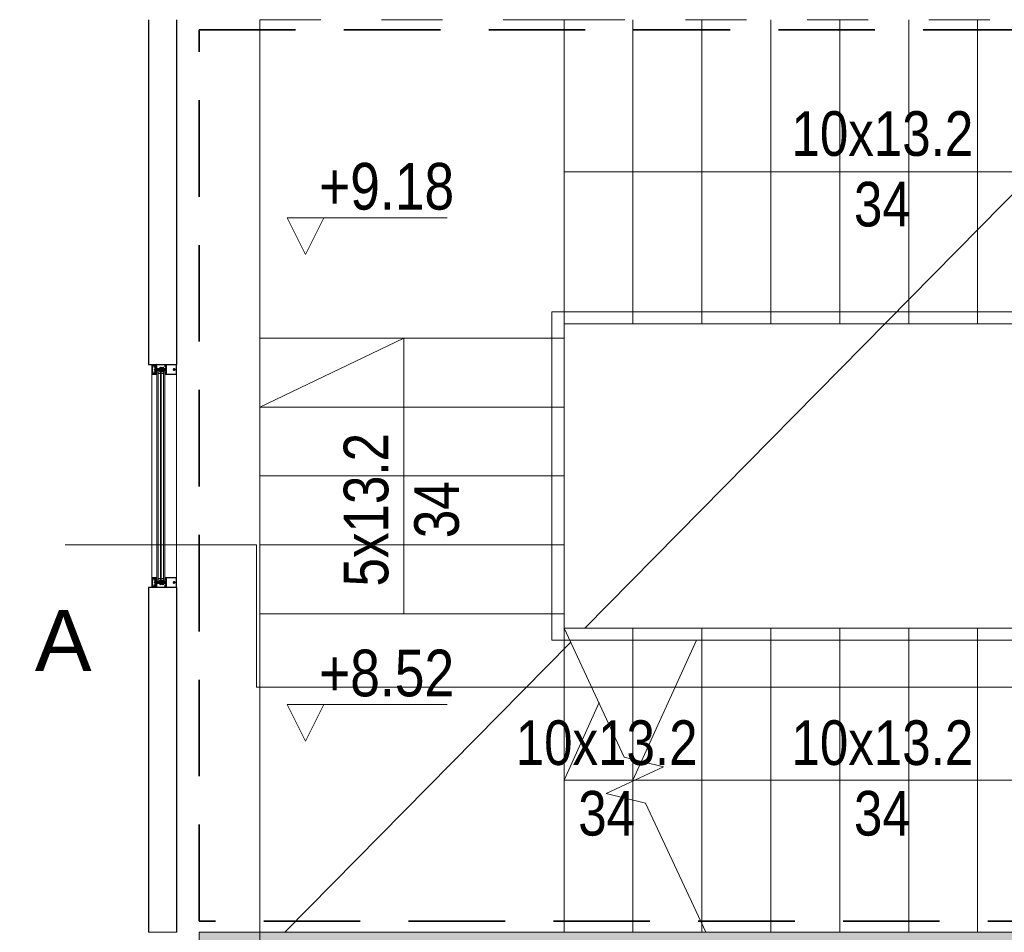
# Model space of a CAD drawing. Header units: centimetres. Extents: x -1316 to 21770, y -8842 to 3590.
# Tile 40 of 125: x -1316 to -830, y 1383 to 1833. Entities that reach past the tile are written whole.
import ezdxf

# ---------------------------------------------------------------- set-up
doc = ezdxf.new("R2010")
doc.units = ezdxf.units.CM
doc.linetypes.add('Dash', pattern=[60, 30, -30])
doc.linetypes.add('Hidden', pattern=[71.4375, 47.625, -23.8125])
for name, color, linetype, lineweight in [('A-AREA', 32, 'Continuous', 13), ('A-DETL', 90, 'Continuous', 9), ('A-DETL-GENF', 92, 'Continuous', 9), ('A-DETL-THIN', 151, 'Continuous', 9), ('A-GLAZ-CURT', 52, 'Continuous', 9), ('A-GLAZ-CWMG', 51, 'Continuous', 9), ('A-WALL', 113, 'Continuous', 13), ('A-WALL-PATT', 111, 'Continuous', 13), ('G-ANNO-DIMS', 111, 'Continuous', 13), ('G-ANNO-TEXT', 231, 'Continuous', 13), ('S-COLS', 52, 'Continuous', 13), ('S-STRS', 31, 'Continuous', 13), ('S-STRS-MBND', 31, 'Continuous', 13)]:
    doc.layers.add(name, color=color, linetype=linetype, lineweight=lineweight)
doc.styles.add('Arial Narrow', font='ARIALN.TTF', dxfattribs={"height": 22})
doc.styles.add('Arial Narrow_2', font='ARIALN.TTF', dxfattribs={"height": 23})
doc.styles.add('Arial_7', font='arial.ttf', dxfattribs={"height": 30})

# ---------------------------------------------------------------- blocks, each defined once
blk = doc.blocks.new('M_Concrete-Square-Column - 300 x 300mm-1794509-5_piętro III __10_50 m_ - stan projektowany')
at = {"layer": 'S-COLS', "lineweight": 9}
blk.add_hatch(color=254, dxfattribs=at).paths.add_polyline_path([(15, -15), (15, 15), (-15, 15), (-15, -15)], flags=0)
for p, q in [((15, 15), (-15, 15)), ((-15, 15), (-15, -15)), ((15, -15), (15, 15)), ((-15, -15), (15, -15))]:
    blk.add_line(p, q, dxfattribs=at)
blk = doc.blocks.new('Schueco_FWS-Glazing1 - SI_38mm_TripGlz 2-2641933-5_piętro III __10_50 m_ - stan projektowany')
at = {"layer": 'A-GLAZ-CURT'}
for p, q in [((-51.4, 3.8), (51.4, 3.8)), ((-51.4, 0), (-51.4, 3.8)), ((51.4, 0), (-51.4, 0)), ((51.4, 3.8), (51.4, 0))]:
    blk.add_line(p, q, dxfattribs=at)
at = {"layer": 'A-GLAZ-CURT', "lineweight": 13}
for p, q in [((-51.4, 3.2), (51.4, 3.2)), ((-51.4, 2.1), (51.4, 2.1)), ((-51.4, 1.7), (51.4, 1.7)), ((-51.4, 0.6), (51.4, 0.6)), ((-50.5, 2.1), (-50.5, 3.2)), ((-50.5, 0.6), (-50.5, 1.7)), ((50.5, 2.1), (50.5, 3.2)), ((50.5, 0.6), (50.5, 1.7))]:
    blk.add_line(p, q, dxfattribs=at)
blk = doc.blocks.new('Rectangular Mullion - Schueco_FWS-50-SI_Tran_CovCap-20mm_Tran-55mm-2449392-5_piętro III __10_50 m_ - stan projektowany')
at = {"layer": 'A-GLAZ-CWMG'}
for p, q in [((-1250.87, 1658.33), (-1250.87, 1558.33)), ((-1248.38, 1658.33), (-1248.38, 1558.33)), ((-1238.77, 1558.33), (-1238.77, 1658.33))]:
    blk.add_line(p, q, dxfattribs=at)
blk = doc.blocks.new('Rectangular Mullion - SI_CovCap-20mm_Tran-55mm-2281819-5_piętro III __10_50 m_ - stan projektowany')
at = {"layer": 'A-DETL-GENF'}
for p, q in [((-2.5, 9.45), (-2.5, 7.8)), ((-2.5, 9.39), (-2.5, 4.79)), ((2.37, 9.6), (-2.35, 9.6)), ((-2.29, 9.39), (-2.29, 4.79)), ((-0.12, 8.61), (-0.12, 8.55)), ((-0.12, 8.25), (-0.12, 8.13)), ((-0.1, 8.88), (-0.1, 9.34)), ((0.1, 9.34), (0.1, 8.88)), ((0.12, 8.55), (0.12, 8.61)), ((0.12, 8.13), (0.12, 8.25)), ((2.29, 9.39), (2.29, 4.79)), ((2.5, 7.8), (2.5, 9.45)), ((2.5, 9.39), (2.5, 4.79)), ((-2.35, 3.92), (-2.48, 3.92)), ((-2.37, 3.8), (-2.47, 3.8)), ((-2.09, 4.03), (-2.31, 3.93)), ((-2.26, 4.33), (-2.14, 4.43)), ((-2.22, 4.26), (-2.26, 4.28)), ((-1.9, 3.92), (-2.05, 3.86)), ((-2.04, 4.28), (-1.72, 4.28)), ((-2.02, 4.42), (-2.01, 4.41)), ((-1.98, 4.39), (-1.78, 4.39)), ((-1.72, 4.08), (-1.94, 4.08)), ((-1.8, 3.81), (-1.84, 3.9)), ((-1.74, 4.41), (-1.74, 4.42)), ((-1.7, 3.9), (-1.74, 3.81)), ((-1.67, 4.24), (-1.67, 4.13)), ((-1.62, 4.43), (-1.5, 4.33)), ((-1.58, 3.81), (-1.62, 3.9)), ((-1.5, 4.28), (-1.54, 4.26)), ((-1.48, 3.9), (-1.52, 3.82)), ((-1.35, 3.81), (-1.4, 3.9)), ((-0.78, 2.94), (-1.04, 3.09)), ((-0.78, 2.21), (-1.04, 2.36)), ((-0.76, 1.47), (-1.04, 1.63)), ((-0.91, 3.3), (-0.53, 3.08)), ((-0.91, 2.57), (-0.83, 2.52)), ((-0.91, 1.85), (-0.83, 1.8)), ((-0.75, 2.57), (-0.75, 2.89)), ((-0.75, 1.84), (-0.75, 2.16)), ((-0.55, 1.47), (-0.74, 1.47)), ((-0.5, 4.28), (-0.5, 3.15)), ((-0.5, 3.04), (-0.5, 1.52)), ((-0.45, 3.1), (-0.35, 3.1)), ((-0.3, 0.5), (-0.3, 0.28)), ((-0.21, 3.93), (-0.19, 3.94)), ((-0.19, 3.89), (-0.21, 3.91)), ((-0.18, 3.96), (-0.18, 4.1)), ((-0.08, 4.27), (-0.05, 4.28)), ((0, -1.48), (0, 4.68)), ((0.07, 4.27), (0.05, 4.28)), ((0.17, 3.96), (0.17, 4.1)), ((0.21, 3.93), (0.18, 3.94)), ((0.18, 3.89), (0.21, 3.91)), ((0.3, 0.5), (0.3, 0.28)), ((0.37, 3.1), (0.45, 3.1)), ((0.5, 3.15), (0.5, 4.28)), ((0.5, 3.04), (0.5, 1.52)), ((0.91, 3.3), (0.52, 3.08)), ((0.55, 1.47), (0.74, 1.47)), ((0.75, 2.57), (0.75, 2.89)), ((0.75, 1.84), (0.75, 2.16)), ((0.76, 1.47), (1.04, 1.63)), ((0.77, 2.94), (1.04, 3.09)), ((0.77, 2.21), (1.04, 2.36)), ((0.91, 2.57), (0.82, 2.52)), ((0.91, 1.85), (0.82, 1.8)), ((1.35, 3.81), (1.4, 3.9)), ((1.48, 3.9), (1.52, 3.82)), ((1.62, 4.43), (1.5, 4.33)), ((1.5, 4.28), (1.54, 4.26)), ((1.58, 3.81), (1.62, 3.9)), ((1.67, 4.24), (1.67, 4.13)), ((1.7, 3.9), (1.74, 3.81)), ((2.04, 4.28), (1.72, 4.28)), ((1.72, 4.08), (1.94, 4.08)), ((1.74, 4.41), (1.74, 4.42)), ((1.98, 4.39), (1.78, 4.39)), ((1.8, 3.81), (1.84, 3.9)), ((1.9, 3.92), (2.05, 3.86)), ((2.02, 4.42), (2.01, 4.41)), ((2.09, 4.03), (2.31, 3.93)), ((2.26, 4.33), (2.14, 4.43)), ((2.22, 4.26), (2.26, 4.28)), ((2.35, 3.92), (2.48, 3.92)), ((2.37, 3.8), (2.47, 3.8)), ((-2.6, 0), (-2.69, 0)), ((2.35, -2.5), (-2.35, -2.5)), ((-2.34, -1.03), (-2.15, -1.46)), ((-2.32, -1.59), (-2.04, -1.59)), ((-2.18, -0.02), (-2.26, -0.17)), ((2.13, -2.19), (-2.14, -2.19)), ((-2.06, -1.25), (-2.13, -1.09)), ((-2.13, -2.34), (2.12, -2.34)), ((-2.07, -0.1), (-2.12, -0.02)), ((-2.1, -1.49), (-1.14, -1.49)), ((-1.88, -0.42), (-2.01, -0.42)), ((-2.01, -0.48), (-1.95, -0.48)), ((-1.96, -0.02), (-2, -0.1)), ((-1.98, -0.31), (-1.95, -0.36)), ((-1.98, -0.75), (-1.9, -0.85)), ((-1.34, -1.31), (-1.96, -1.31)), ((-1.85, -0.1), (-1.9, -0.02)), ((-1.84, -0.69), (-1.84, -0.57)), ((-1.83, -0.38), (-1.83, -0.36)), ((-1.74, -0.02), (-1.79, -0.1)), ((-1.79, -0.34), (-1.77, -0.35)), ((-1.79, -0.52), (-1.76, -0.52)), ((-1.67, -0.74), (-1.79, -0.74)), ((-1.74, -0.54), (-1.64, -0.7)), ((-1.72, -0.33), (-1.72, -0.32)), ((-1.72, -0.8), (-1.48, -0.8)), ((-1.63, -0.1), (-1.68, -0.02)), ((-1.67, -0.31), (-1.65, -0.32)), ((-1.6, -0.32), (-1.6, -0.3)), ((-1.52, -0.02), (-1.57, -0.1)), ((-1.56, -0.7), (-1.46, -0.54)), ((-1.55, -0.31), (-1.54, -0.32)), ((-1.41, -0.74), (-1.53, -0.74)), ((-1.49, -0.33), (-1.48, -0.32)), ((-1.41, -0.1), (-1.46, -0.02)), ((-1.44, -0.52), (-1.41, -0.52)), ((-1.43, -0.34), (-1.42, -0.36)), ((-1.38, -0.37), (-1.37, -0.37)), ((-1.36, -0.57), (-1.36, -0.69)), ((-1.3, -0.02), (-1.35, -0.1)), ((-1.3, -0.85), (-1.22, -0.75)), ((-1.25, -0.48), (-1.18, -0.48)), ((-1.2, -0.1), (-1.24, -0.02)), ((-1.07, -0.02), (-1.12, -0.1)), ((-1.09, -1.45), (-0.98, -0.84)), ((-0.95, -0.82), (-0.03, -0.82)), ((0.41, -1.04), (-0.41, -1.04)), ((-0.22, -1.18), (0.23, -1.18)), ((0.02, -0.82), (0.95, -0.82)), ((0.98, -0.84), (1.09, -1.45)), ((1.07, -0.02), (1.12, -0.1)), ((1.14, -1.49), (2.1, -1.49)), ((1.25, -0.48), (1.18, -0.48)), ((1.2, -0.1), (1.24, -0.02)), ((1.3, -0.85), (1.22, -0.75)), ((1.3, -0.02), (1.35, -0.1)), ((1.96, -1.31), (1.34, -1.31)), ((1.36, -0.57), (1.36, -0.69)), ((1.38, -0.37), (1.37, -0.37)), ((1.41, -0.1), (1.46, -0.02)), ((1.44, -0.52), (1.41, -0.52)), ((1.41, -0.74), (1.53, -0.74)), ((1.43, -0.34), (1.42, -0.36)), ((1.56, -0.7), (1.46, -0.54)), ((1.49, -0.33), (1.48, -0.32)), ((1.72, -0.8), (1.48, -0.8)), ((1.52, -0.02), (1.57, -0.1)), ((1.55, -0.31), (1.54, -0.32)), ((1.6, -0.32), (1.6, -0.3)), ((1.63, -0.1), (1.68, -0.02)), ((1.74, -0.54), (1.64, -0.7)), ((1.67, -0.31), (1.65, -0.32)), ((1.67, -0.74), (1.79, -0.74)), ((1.72, -0.33), (1.72, -0.32)), ((1.74, -0.02), (1.79, -0.1)), ((1.79, -0.52), (1.76, -0.52)), ((1.79, -0.34), (1.77, -0.35)), ((1.83, -0.38), (1.83, -0.36)), ((1.84, -0.69), (1.84, -0.57)), ((1.85, -0.1), (1.9, -0.02)), ((1.88, -0.42), (2.01, -0.42)), ((1.98, -0.75), (1.9, -0.85)), ((1.98, -0.31), (1.95, -0.36)), ((2.01, -0.48), (1.95, -0.48)), ((1.96, -0.02), (2, -0.1)), ((2.04, -1.59), (2.32, -1.59)), ((2.13, -1.09), (2.06, -1.25)), ((2.07, -0.1), (2.12, -0.02)), ((2.15, -1.46), (2.34, -1.03)), ((2.18, -0.02), (2.26, -0.17)), ((2.6, 0), (2.69, 0))]:
    blk.add_line(p, q, dxfattribs=at)
at = {"layer": 'A-DETL-GENF', "flags": 128}
for points in [[(-2.5, 4.9), (-2.5, 4.1), (-2.31, 4.1), (-2.23, 4.18), (-2.23, 4.24), (-2.35, 4.24), (-2.35, 4.47), (-1.91, 4.47)], [(-0.15, 9.39), (-2.29, 9.39), (-2.29, 7.8)], [(-2.29, 4.9), (-2.29, 4.7), (2.29, 4.7), (2.29, 4.9)], [(2.29, 7.8), (2.29, 9.39), (0.15, 9.39)], [(1.9, 4.47), (2.35, 4.47), (2.35, 4.24), (2.23, 4.24), (2.23, 4.18), (2.31, 4.1), (2.5, 4.1), (2.5, 4.9)], [(-2.5, 3.94), (-2.5, 4.08), (-2.3, 4.08), (-2.25, 4.07)], [(-1.86, 4.47), (-1.41, 4.47), (-1.41, 4.24), (-1.53, 4.24), (-1.53, 4.18), (-1.45, 4.1), (-1.09, 4.1), (-1.09, 4.22), (-1.21, 4.22), (-1.21, 4.43), (-0.65, 4.43)], [(-1.51, 4.07), (-1.46, 4.08), (-1.26, 4.08), (-1.26, 3.89), (-1.3, 3.81)], [(-0.2, 0.11), (-0.2, 0), (-0.5, 0), (-0.5, 3.07), (-0.18, 3.07), (-0.18, 3.88)], [(-0.26, 0.58), (0, 0.8), (0, 1.1), (-0.2, 1.1), (-0.2, 1.3), (-0.1, 1.3), (-0.1, 1.46), (-0.2, 1.46), (-0.2, 1.66), (0, 1.66), (0, 1.83), (-0.2, 1.83), (-0.2, 2.03), (-0.1, 2.03), (-0.1, 2.2), (-0.2, 2.2), (-0.2, 2.4), (0, 2.4), (0, 4.3), (0, 2.4), (0.2, 2.4), (0.2, 2.2), (0.1, 2.2), (0.1, 2.03), (0.2, 2.03), (0.2, 1.83), (0, 1.83), (0, 1.66), (0.2, 1.66), (0.2, 1.46), (0.1, 1.46), (0.1, 1.3), (0.2, 1.3), (0.2, 1.1), (0, 1.1), (0, 0.8), (0.26, 0.58)], [(-0.25, 3.2), (-0.25, 3.29), (-0.2, 3.32), (-0.2, 3.44), (-0.25, 3.47), (-0.2, 3.5), (-0.2, 3.62), (-0.25, 3.65), (-0.2, 3.68), (-0.2, 3.8), (-0.25, 3.83), (-0.2, 3.86), (-0.2, 3.98), (-0.25, 4.01), (-0.2, 4.04), (-0.2, 4.16), (-0.25, 4.19), (-0.2, 4.22), (-0.2, 4.25), (-0.09, 4.45)], [(0.09, 4.45), (0.2, 4.25), (0.2, 4.13), (0.25, 4.1), (0.2, 4.07), (0.2, 3.95), (0.25, 3.92), (0.2, 3.89), (0.2, 3.77), (0.25, 3.74), (0.2, 3.71), (0.2, 3.59), (0.25, 3.56), (0.2, 3.53), (0.2, 3.41), (0.25, 3.38), (0.2, 3.35), (0.2, 3.23), (0.25, 3.2)], [(0.2, 0.11), (0.2, 0), (0.5, 0), (0.5, 3.07), (0.17, 3.07), (0.17, 3.88)], [(0.65, 4.43), (1.21, 4.43), (1.21, 4.22), (1.09, 4.22), (1.09, 4.1), (1.45, 4.1), (1.53, 4.18), (1.53, 4.24), (1.41, 4.24), (1.41, 4.47), (1.85, 4.47)], [(1.51, 4.07), (1.46, 4.08), (1.26, 4.08), (1.26, 3.89), (1.3, 3.81)], [(2.5, 3.94), (2.5, 4.08), (2.3, 4.08), (2.25, 4.07)], [(-2.5, -2.35), (-2.5, -0.5), (-2.39, -0.5), (-2.27, -0.86)], [(-2.48, -0.21), (-2.48, -0.48), (-2.07, -0.48)], [(-2.34, -1), (-2.34, -1.11), (-2.37, -1.22), (-2.37, -1.54)], [(-1.99, -1.64), (-1.99, -1.99), (-2.12, -1.99), (-2.12, -1.72), (-2.37, -1.72), (-2.37, -2.35), (2.37, -2.35), (2.37, -1.72), (2.12, -1.72), (2.12, -1.99), (1.99, -1.99), (1.99, -1.64)], [(-2.06, -0.93), (-2.14, -0.64), (-1.95, -0.64), (-1.95, -0.58), (-2.03, -0.5), (-2.35, -0.5), (-2.25, -0.87)], [(-2.18, -2.14), (-2.18, -1.78), (-2.32, -1.78), (-2.32, -2.14)], [(-1.92, -0.67), (-1.92, -0.68), (-1.97, -0.71)], [(-1.2, -0.42), (-1.32, -0.42), (-1.32, -0.39), (-1.19, -0.41)], [(-1.23, -0.71), (-1.28, -0.68), (-1.28, -0.67)], [(1.24, -1.23), (1.14, -0.64), (1.25, -0.64), (1.25, -0.58), (1.17, -0.5), (-1.17, -0.5), (-1.25, -0.58), (-1.25, -0.64), (-1.14, -0.64), (-1.24, -1.23)], [(-1.12, -0.48), (-0.98, -0.48), (-0.98, -0.09), (-1.02, -0.02)], [(0.52, -0.97), (0.54, -0.82), (-0.54, -0.82), (-0.52, -0.97)], [(1.12, -0.48), (0.98, -0.48), (0.98, -0.09), (1.02, -0.02)], [(1.2, -0.42), (1.32, -0.42), (1.32, -0.39), (1.19, -0.41)], [(1.23, -0.71), (1.28, -0.68), (1.28, -0.67)], [(1.92, -0.67), (1.92, -0.68), (1.97, -0.71)], [(2.25, -0.87), (2.35, -0.5), (2.03, -0.5), (1.95, -0.58), (1.95, -0.64), (2.14, -0.64), (2.06, -0.93)], [(2.48, -0.21), (2.48, -0.48), (2.07, -0.48)], [(2.33, -2.14), (2.33, -1.78), (2.19, -1.78), (2.19, -2.14)], [(2.27, -0.86), (2.39, -0.5), (2.5, -0.5), (2.5, -2.35)], [(2.37, -1.54), (2.37, -1.22), (2.34, -1.11), (2.34, -1)]]:
    blk.add_lwpolyline(points, dxfattribs=at)
for points in [[(0.97, 0), (-0.97, 0), (-0.97, -0.04), (0.97, -0.04)], [(0.97, -0.04), (-0.97, -0.04), (-0.97, -0.49), (0.97, -0.49)]]:
    blk.add_lwpolyline(points, close=True, dxfattribs=at)
at = {"layer": 'A-DETL-GENF'}
for centre, radius, start, end in [((-2.35, 9.45), 0.15, 90.0003, 179.9997), ((0, 8.4), 0.45, 107.4982, 231.0552), ((-0.22, 8.13), 0.1, 231.0552, 0), ((0, 8.4), 0.21, 143.7768, 216.2232), ((-0.15, 8.55), 0.03, 229.6807, 0), ((-0.15, 8.25), 0.03, 0, 130.3193), ((-0.15, 9.34), 0.05, 0.0077, 89.9923), ((-0.15, 8.88), 0.05, 287.4982, 0), ((0, 8.4), 0.24, 60, 120), ((0.15, 9.34), 0.05, 89.9791, 180.0209), ((0.15, 8.88), 0.05, 180, 252.583), ((0.15, 8.55), 0.03, 180, 310.3193), ((0.15, 8.25), 0.03, 49.6807, 180), ((0.22, 8.13), 0.1, 180, 308.9448), ((0, 8.4), 0.45, 308.9448, 72.583), ((0, 8.4), 0.21, 323.7768, 36.2232), ((2.35, 9.45), 0.15, 0.1055, 83.878), ((-2.48, 3.94), 0.02, 180.0007, 269.9993), ((-2.43, 3.83), 0.059, 88.5974, 194.6036), ((-2.47, 3.82), 0.02, 194.6036, 270), ((-2.43, 4.82), 0.933, 269.587, 293.0035), ((-2.4, 4.8), 0.997, 271.4989, 290.69), ((-2.35, 4.02), 0.1, 270.0001, 294), ((-2.24, 4.3), 0.03, 128.5798, 239.9915), ((-2.24, 4.1), 0.03, 255.4027, 14.3746), ((-2.23, 4.24), 0.02, 346.6587, 60.0171), ((-1.94, 4.17), 0.277, 166.6587, 194.3746), ((-2.08, 4.37), 0.08, 38.8475, 129.685), ((-2.04, 4.23), 0.0496, 92.7559, 159.6878), ((-1.94, 4.23), 0.148, 172.4164, 270.2404), ((-2.07, 3.99), 0.0337, 293.0035, 114), ((-1.98, 4.44), 0.05, 218.8475, 270), ((-1.88, 4.46), 0.0255, 12.35, 167.65), ((-1.89, 3.87), 0.05, 30.069, 110.536), ((-1.77, 3.83), 0.03, 210.0871, 329.9129), ((-1.78, 4.44), 0.05, 270, 321.1528), ((-1.67, 4.37), 0.08, 50.315, 141.1528), ((-1.72, 4.23), 0.0499, 9.2263, 86.9893), ((-1.72, 4.13), 0.0502, 273.3323, 359.7322), ((-1.66, 3.88), 0.0402, 27.7922, 152.3701), ((-1.55, 3.83), 0.0299, 210.122, 335.064), ((-1.53, 4.24), 0.02, 119.9847, 193.341), ((-1.82, 4.17), 0.277, 345.6254, 13.341), ((-1.52, 4.1), 0.03, 165.6254, 284.5942), ((-1.52, 4.3), 0.03, 300.0085, 51.4202), ((-1.44, 3.88), 0.0414, 28.176, 151.824), ((-1.33, 3.83), 0.0301, 210.1258, 329.8742), ((-0.98, 3.2), 0.125, 60, 240), ((-0.98, 2.47), 0.125, 60, 240), ((-0.98, 1.74), 0.125, 60, 240), ((-0.8, 2.57), 0.05, 240, 360), ((-0.8, 1.84), 0.05, 240, 360), ((-0.8, 2.89), 0.05, 360, 60), ((-0.8, 2.16), 0.05, 360, 60), ((-0.74, 1.52), 0.05, 240, 270), ((-0.65, 4.28), 0.15, 359.9706, 90.0294), ((-0.55, 1.52), 0.05, 270, 360), ((-0.55, 3.04), 0.05, 360, 60), ((-0.45, 3.15), 0.05, 179.9899, 270.0101), ((-0.35, 3.2), 0.0999, 269.9704, 0.0296), ((-0.2, 0.5), 0.1, 130, 180), ((-0.2, 0.28), 0.1, 180, 240), ((-0.3, 0.11), 0.1, 360, 60), ((-0.21, 3.92), 0.01, 120.0303, 239.9802), ((-0.2, 3.96), 0.02, 300.0303, 360), ((-0.2, 3.88), 0.02, 360, 59.9802), ((0.02, 4.1), 0.2, 120, 180), ((0, 4.4), 0.1, 28.7984, 151.2016), ((0, 4.2), 0.1, 90, 120), ((0, 4.2), 0.1, 60, 90), ((-0.03, 4.1), 0.2, 360, 60), ((0.19, 3.96), 0.02, 180, 239.9697), ((0.19, 3.88), 0.02, 120.0198, 180), ((0.3, 0.11), 0.1, 120, 180), ((0.2, 3.92), 0.01, 300.0198, 59.9697), ((0.37, 3.23), 0.126, 191.5693, 265.5931), ((0.2, 0.28), 0.1, 300, 360), ((0.2, 0.5), 0.1, 0, 50), ((0.45, 3.15), 0.05, 270.9313, 359.9852), ((0.65, 4.28), 0.15, 89.9706, 180.0294), ((0.55, 3.04), 0.05, 120, 180), ((0.55, 1.52), 0.05, 180, 270), ((0.74, 1.52), 0.05, 270, 300), ((0.8, 2.89), 0.05, 120, 180), ((0.8, 2.57), 0.05, 180, 300), ((0.8, 2.16), 0.05, 120, 180), ((0.8, 1.84), 0.05, 180, 300), ((0.97, 3.2), 0.125, 300, 120), ((0.97, 2.47), 0.125, 300, 120), ((0.97, 1.74), 0.125, 300, 120), ((1.33, 3.83), 0.0301, 210.1258, 329.8742), ((1.44, 3.88), 0.0414, 28.176, 151.824), ((1.52, 4.3), 0.03, 128.5798, 239.9915), ((1.52, 4.1), 0.03, 255.4058, 14.3746), ((1.55, 3.83), 0.0299, 204.936, 329.878), ((1.53, 4.24), 0.02, 346.659, 60.0153), ((1.82, 4.17), 0.277, 166.659, 194.3746), ((1.67, 4.37), 0.08, 38.8472, 129.685), ((1.66, 3.88), 0.0402, 27.6299, 152.2078), ((1.72, 4.23), 0.0499, 93.0107, 170.7737), ((1.72, 4.13), 0.0502, 180.2678, 266.6677), ((1.78, 4.44), 0.05, 218.8472, 270), ((1.77, 3.83), 0.03, 210.0871, 329.9129), ((1.89, 3.87), 0.05, 69.464, 149.931), ((1.88, 4.46), 0.0255, 12.35, 167.65), ((1.94, 4.23), 0.148, 269.7596, 7.5836), ((1.98, 4.44), 0.05, 270, 321.1525), ((2.08, 4.37), 0.08, 50.315, 141.1525), ((2.04, 4.23), 0.0496, 20.3122, 87.2441), ((2.07, 3.99), 0.0337, 66, 246.9965), ((2.4, 4.8), 0.997, 249.31, 268.5011), ((2.43, 4.82), 0.933, 246.9965, 270.413), ((2.23, 4.24), 0.02, 119.9829, 193.3413), ((1.94, 4.17), 0.277, 345.6254, 13.3413), ((2.24, 4.1), 0.03, 165.6254, 284.5973), ((2.24, 4.3), 0.03, 300.0085, 51.4202), ((2.35, 4.02), 0.1, 246, 269.9999), ((2.43, 3.83), 0.059, 345.3964, 91.4026), ((2.47, 3.82), 0.02, 270, 345.3964), ((2.48, 3.94), 0.02, 270.0007, 359.9993), ((-2.69, -0.03), 0.03, 89.9022, 261.6433), ((-2.73, -0.34), 0.286, 27.5921, 81.6433), ((-2.6, -0.2), 0.2, 80.4545, 89.9022), ((-2.61, -0.29), 0.291, 25.3637, 80.4545), ((-2.35, -2.35), 0.15, 179.9938, 270.0062), ((-2.32, -1.54), 0.0512, 180.5709, 268.6482), ((-2.31, -0.14), 0.05, 205.3637, 330.1649), ((-2.29, -1.01), 0.06, 98.4417, 205), ((-2.27, -1), 0.07, 120.0064, 180), ((-2.13, -2.14), 0.2, 179.9718, 270.0352), ((-2.34, -0.88), 0.07, 300.0064, 18), ((-2.31, -0.89), 0.06, 278.4417, 15), ((-2.15, -0.03), 0.03, 30.7154, 150.1649), ((-2.14, -2.14), 0.0499, 179.8796, 270.0225), ((-2.1, -1.44), 0.05, 205, 270), ((-2.08, -1.06), 0.06, 108.8192, 205), ((-2.12, -0.95), 0.06, 288.8192, 15), ((-2.04, -0.08), 0.0417, 215.132, 324.868), ((-2.01, -0.35), 0.065, 90, 270), ((-2.04, -0.48), 0.03, 0, 180), ((-1.96, -1.21), 0.1, 205, 270), ((-2.04, -1.64), 0.05, 0, 90.0001), ((-2.01, -0.33), 0.04, 29.9937, 90), ((-1.95, -0.73), 0.03, 120.0049, 219.9897), ((-1.93, -0.03), 0.03, 30.5887, 149.5346), ((-1.86, -0.31), 0.1, 210.0023, 269.1728), ((-1.95, -0.51), 0.03, 0.0185, 89.0948), ((-1.62, -0.59), 0.314, 165.4979, 194.5021), ((-1.84, -0.8), 0.08, 219.9967, 337.3844), ((-1.88, -0.37), 0.05, 270, 305.0779), ((-1.86, -0.37), 0.0339, 269.1783, 356.9975), ((-1.82, -0.08), 0.0415, 215.012, 324.988), ((-1.6, -0.77), 0.44, 54.1588, 125.0779), ((-1.79, -0.57), 0.05, 89.9897, 180.0103), ((-1.79, -0.69), 0.05, 179.9899, 270.0101), ((-1.8, -0.36), 0.0272, 60.011, 176.9853), ((-1.75, -0.32), 0.0316, 240.007, 341.9967), ((-1.76, -0.55), 0.03, 29.9936, 90.0121), ((-1.72, -0.85), 0.05, 90.0003, 157.3776), ((-1.71, -0.03), 0.03, 30.1448, 149.5346), ((-1.69, -0.33), 0.03, 45.0005, 162.0009), ((-1.67, -0.71), 0.03, 269.9936, 30.0024), ((-1.63, -0.3), 0.0316, 224.991, 327.0104), ((-1.6, -0.08), 0.043, 217.8436, 323.8234), ((-1.57, -0.32), 0.03, 30.0003, 146.9985), ((-1.53, -0.71), 0.03, 150.0027, 270.0013), ((-1.51, -0.31), 0.0316, 210.0026, 311.9974), ((-1.49, -0.03), 0.03, 30.3449, 149.5346), ((-1.46, -0.34), 0.03, 14.9955, 132.0028), ((-1.48, -0.85), 0.05, 22.6209, 90.0012), ((-1.44, -0.55), 0.03, 89.9893, 150.005), ((-1.36, -0.8), 0.08, 202.6228, 319.9969), ((-1.39, -0.35), 0.03, 195.0015, 296.9968), ((-1.38, -0.08), 0.0419, 215.4665, 324.6999), ((-1.41, -0.57), 0.05, 0.009, 89.991), ((-1.41, -0.69), 0.05, 270.0092, 359.9908), ((-1.35, -0.39), 0.03, 0.0112, 116.991), ((-1.32, -0.39), 0.03, 234.1588, 270), ((-1.34, -1.21), 0.1, 270, 350), ((-1.27, -0.03), 0.03, 30.3446, 149.7685), ((-1.25, -0.51), 0.03, 90, 193.1975), ((-1.58, -0.59), 0.314, 345.517, 13.1975), ((-1.24, -0.73), 0.03, 319.9887, 60.0017), ((-1.16, -0.08), 0.0416, 206.9541, 331.568), ((-1.2, -0.45), 0.033, 305.0901, 90), ((-1.19, -0.46), 0.05, 7.1737, 90.0088), ((-1.12, -0.45), 0.03, 187.1885, 269.997), ((-1.14, -1.44), 0.05, 270, 350), ((-1.05, -0.03), 0.03, 29.7965, 150.132), ((-0.95, -0.85), 0.03, 90, 170), ((-0.31, -0.92), 0.22, 193.9707, 242.728), ((0, -0.29), 0.921, 243.7078, 255.8284), ((0, -0.82), 0.0256, 12.6804, 167.3196), ((0, -0.29), 0.92, 284.1683, 296.293), ((0.31, -0.92), 0.22, 297.2746, 346.0268), ((0.95, -0.85), 0.03, 10, 90), ((1.05, -0.03), 0.03, 29.868, 150.2035), ((1.14, -1.44), 0.05, 190, 270), ((1.16, -0.08), 0.0416, 208.432, 333.0459), ((1.12, -0.45), 0.03, 270.003, 352.8115), ((1.19, -0.46), 0.05, 89.9912, 172.8263), ((1.2, -0.45), 0.033, 90, 234.9099), ((1.24, -0.73), 0.03, 119.9983, 220.0113), ((1.27, -0.03), 0.03, 30.2315, 149.6554), ((1.34, -1.21), 0.1, 190, 270), ((1.25, -0.51), 0.03, 346.8025, 90), ((1.58, -0.59), 0.314, 166.8025, 194.483), ((1.36, -0.8), 0.08, 220.0031, 337.3772), ((1.35, -0.39), 0.03, 63.009, 179.9888), ((1.32, -0.39), 0.03, 270, 305.8412), ((1.6, -0.77), 0.44, 54.9221, 125.8412), ((1.38, -0.08), 0.0419, 215.3001, 324.5335), ((1.41, -0.57), 0.05, 90.009, 179.991), ((1.41, -0.69), 0.05, 180.0092, 269.9908), ((1.39, -0.35), 0.03, 243.0032, 344.9985), ((1.46, -0.34), 0.03, 47.9972, 165.0045), ((1.44, -0.55), 0.03, 29.995, 90.0107), ((1.48, -0.85), 0.05, 89.9988, 157.3791), ((1.49, -0.03), 0.03, 30.4654, 149.6551), ((1.51, -0.31), 0.0316, 228.0026, 329.9974), ((1.53, -0.71), 0.03, 269.9987, 29.9973), ((1.57, -0.32), 0.03, 33.0015, 149.9997), ((1.6, -0.08), 0.043, 216.1766, 322.1564), ((1.63, -0.3), 0.0316, 212.9896, 315.009), ((1.67, -0.71), 0.03, 149.9976, 270.0064), ((1.69, -0.33), 0.03, 17.9991, 134.9995), ((1.71, -0.03), 0.03, 30.4654, 149.8552), ((1.75, -0.32), 0.0316, 198.0033, 299.993), ((1.72, -0.85), 0.05, 22.6224, 89.9997), ((1.76, -0.55), 0.03, 89.9879, 150.0064), ((1.84, -0.8), 0.08, 202.6156, 320.0033), ((1.82, -0.08), 0.0415, 215.012, 324.988), ((1.8, -0.36), 0.0272, 3.0147, 119.989), ((1.79, -0.57), 0.05, 359.9897, 90.0103), ((1.79, -0.69), 0.05, 269.9899, 0.0101), ((1.86, -0.37), 0.0339, 183.0025, 270.8217), ((1.88, -0.37), 0.05, 234.9221, 270), ((1.86, -0.31), 0.1, 270.8272, 329.9977), ((1.93, -0.03), 0.03, 30.4654, 149.4113), ((1.95, -0.51), 0.03, 90.9052, 179.9815), ((1.62, -0.59), 0.314, 345.4979, 14.5021), ((1.96, -1.21), 0.1, 270, 335), ((1.95, -0.73), 0.03, 320.0103, 59.9951), ((2.01, -0.33), 0.04, 90, 150.0063), ((2.04, -1.64), 0.05, 89.9981, 180.0017), ((2.04, -0.08), 0.0417, 215.132, 324.868), ((2.01, -0.35), 0.065, 270, 90), ((2.04, -0.48), 0.03, 0, 180), ((2.12, -0.95), 0.06, 165, 251.1808), ((2.08, -1.06), 0.06, 335, 71.1808), ((2.1, -1.44), 0.05, 270, 335), ((2.15, -0.03), 0.03, 29.8351, 149.2846), ((2.12, -2.14), 0.2, 270.0295, 359.9723), ((2.13, -2.14), 0.0501, 270.0875, 359.9336), ((2.31, -0.89), 0.06, 165, 261.5583), ((2.31, -0.14), 0.05, 209.8351, 334.6363), ((2.34, -0.88), 0.07, 162, 239.9983), ((2.27, -1), 0.07, 0, 59.9983), ((2.29, -1.01), 0.06, 335, 81.5583), ((2.32, -1.54), 0.0498, 269.8262, 0.1735), ((2.61, -0.29), 0.291, 99.5455, 154.6363), ((2.35, -2.35), 0.15, 270.0494, 359.9506), ((2.73, -0.34), 0.286, 98.3567, 152.4079), ((2.6, -0.2), 0.2, 90.0978, 99.5455), ((2.69, -0.03), 0.03, 278.3567, 90.0978)]:
    blk.add_arc(centre, radius, start, end, dxfattribs=at)
blk = doc.blocks.new('Spot Elevations - Kota wyk 2-385235-5_piętro III __10_50 m_ - stan projektowany')
at = {"layer": 'G-ANNO-DIMS'}
for p, q in [((0, 0), (-0.09, 0.18)), ((-0.09, 0.18), (0.6992, 0.18)), ((0, 0), (0.09, 0.18))]:
    blk.add_line(p, q, dxfattribs=at)

msp = doc.modelspace()

# ---------------------------------------------------------------- hatches: boundary and pattern name
at = {"layer": 'A-WALL-PATT'}
msp.add_hatch(color=9, dxfattribs=at).paths.add_polyline_path([(-627.62, 1358.33), (-627.62, 1383.33), (-1197.62, 1383.33), (-1197.62, 1358.33), (-628.34, 1358.33)], flags=0)

# ---------------------------------------------------------------- linework, layer by layer
at = {"layer": 'A-AREA', "lineweight": 9}
for p, q in [((-1037.41, 1533.33), (-741.62, 1833.33)), ((-1185.3, 1383.33), (-1044.34, 1526.29))]:
    msp.add_line(p, q, dxfattribs=at)
at = {"layer": 'A-DETL', "linetype": 'Hidden', "lineweight": 35}
for p, q in [((-1227.62, 1828.33), (-576.62, 1828.33)), ((-1227.62, 1388.83), (-1227.62, 1828.33)), ((-576.62, 1388.83), (-1227.62, 1388.83))]:
    msp.add_line(p, q, dxfattribs=at)
at = {"layer": 'A-DETL-THIN'}
for p, q in [((-1047.62, 1758.33), (-741.62, 1758.33)), ((-1053.62, 1527.33), (-1053.62, 1689.33)), ((-1053.62, 1689.33), (-735.62, 1689.33)), ((-1047.62, 1683.33), (-741.62, 1683.33)), ((-1047.62, 1533.33), (-1047.62, 1683.33)), ((-1126.62, 1676.33), (-1197.62, 1642.33)), ((-1126.62, 1540.33), (-1126.62, 1676.33)), ((-1293.62, 1574.33), (-1199.35, 1574.33)), ((-1199.35, 1574.33), (-1199.35, 1504.23)), ((-741.62, 1533.33), (-1047.62, 1533.33)), ((-735.62, 1527.33), (-1053.62, 1527.33)), ((-1013.62, 1458.33), (-982.34, 1527.33)), ((-1199.35, 1504.23), (-393.63, 1504.23)), ((-1047.62, 1458.33), (-1030.28, 1496.58)), ((-1013.62, 1458.33), (-1047.62, 1458.33)), ((-741.62, 1458.33), (-1013.62, 1458.33))]:
    msp.add_line(p, q, dxfattribs=at)
at = {"layer": 'A-WALL', "color": 7, "lineweight": 25}
for p, q in [((-1252.62, 1833.33), (-1252.62, 1663.33)), ((-1238.62, 1663.33), (-1238.62, 1833.33)), ((-1252.62, 1663.33), (-1250.87, 1663.33)), ((-1248.37, 1663.33), (-1244.57, 1663.33)), ((-1238.77, 1663.33), (-1238.62, 1663.33)), ((-1250.87, 1553.33), (-1252.62, 1553.33)), ((-1252.62, 1553.33), (-1252.62, 1383.33)), ((-1244.57, 1553.33), (-1248.37, 1553.33)), ((-1238.62, 1553.33), (-1238.77, 1553.33)), ((-1238.62, 1383.33), (-1238.62, 1553.33))]:
    msp.add_line(p, q, dxfattribs=at)
at = {"layer": 'A-WALL'}
msp.add_line((-1252.62, 1383.33), (-1238.62, 1383.33), dxfattribs=at)
at = {"layer": 'A-WALL', "lineweight": 9}
msp.add_line((-627.62, 1383.33), (-1197.62, 1383.33), dxfattribs=at)
at = {"layer": 'S-STRS', "lineweight": 9}
for p, q in [((-1197.62, 1833.33), (-1197.62, 1676.33)), ((-1047.62, 1833.33), (-1047.62, 1683.33)), ((-1047.62, 1833.33), (-1047.62, 1683.33)), ((-1013.62, 1833.33), (-1013.62, 1683.33)), ((-1013.62, 1833.33), (-1013.62, 1683.33)), ((-979.62, 1833.33), (-979.62, 1683.33)), ((-979.62, 1833.33), (-979.62, 1683.33)), ((-945.62, 1833.33), (-945.62, 1683.33)), ((-945.62, 1833.33), (-945.62, 1683.33)), ((-911.62, 1833.33), (-911.62, 1683.33)), ((-911.62, 1833.33), (-911.62, 1683.33)), ((-877.62, 1833.33), (-877.62, 1683.33)), ((-877.62, 1833.33), (-877.62, 1683.33)), ((-843.62, 1833.33), (-843.62, 1683.33)), ((-843.62, 1833.33), (-843.62, 1683.33)), ((-1047.62, 1676.33), (-1047.62, 1683.33)), ((-1047.62, 1683.33), (-1013.62, 1683.33)), ((-1013.62, 1683.33), (-979.62, 1683.33)), ((-979.62, 1683.33), (-945.62, 1683.33)), ((-945.62, 1683.33), (-911.62, 1683.33)), ((-911.62, 1683.33), (-877.62, 1683.33)), ((-877.62, 1683.33), (-843.62, 1683.33)), ((-843.62, 1683.33), (-809.62, 1683.33)), ((-1197.62, 1676.33), (-1047.62, 1676.33)), ((-1197.62, 1642.33), (-1197.62, 1676.33)), ((-1197.62, 1676.33), (-1047.62, 1676.33)), ((-1047.62, 1642.33), (-1047.62, 1676.33)), ((-1197.62, 1608.33), (-1197.62, 1642.33)), ((-1197.62, 1642.33), (-1047.62, 1642.33)), ((-1197.62, 1642.33), (-1047.62, 1642.33)), ((-1047.62, 1608.33), (-1047.62, 1642.33)), ((-1197.62, 1574.33), (-1197.62, 1608.33)), ((-1197.62, 1608.33), (-1047.62, 1608.33)), ((-1197.62, 1608.33), (-1047.62, 1608.33)), ((-1047.62, 1574.33), (-1047.62, 1608.33)), ((-1197.62, 1540.33), (-1197.62, 1574.33)), ((-1197.62, 1574.33), (-1047.62, 1574.33)), ((-1197.62, 1574.33), (-1047.62, 1574.33)), ((-1047.62, 1540.33), (-1047.62, 1574.33)), ((-1197.62, 1540.33), (-1197.62, 1383.33)), ((-1197.62, 1540.33), (-1047.62, 1540.33)), ((-1197.62, 1540.33), (-1047.62, 1540.33)), ((-1047.62, 1533.33), (-1047.62, 1540.33)), ((-1047.62, 1383.33), (-1047.62, 1533.33)), ((-1047.62, 1383.33), (-1047.62, 1533.33)), ((-1013.62, 1533.33), (-1047.62, 1533.33)), ((-979.62, 1533.33), (-1013.62, 1533.33)), ((-1013.62, 1468.61), (-1013.62, 1533.33)), ((-1013.62, 1468.61), (-1013.62, 1533.33)), ((-945.62, 1533.33), (-979.62, 1533.33)), ((-979.62, 1387.5), (-979.62, 1533.33)), ((-979.62, 1387.5), (-979.62, 1533.33)), ((-911.62, 1533.33), (-945.62, 1533.33)), ((-945.62, 1383.33), (-945.62, 1533.33)), ((-945.62, 1383.33), (-945.62, 1533.33)), ((-877.62, 1533.33), (-911.62, 1533.33)), ((-911.62, 1383.33), (-911.62, 1533.33)), ((-911.62, 1383.33), (-911.62, 1533.33)), ((-843.62, 1533.33), (-877.62, 1533.33)), ((-877.62, 1383.33), (-877.62, 1533.33)), ((-877.62, 1383.33), (-877.62, 1533.33)), ((-809.62, 1533.33), (-843.62, 1533.33)), ((-843.62, 1383.33), (-843.62, 1533.33)), ((-843.62, 1383.33), (-843.62, 1533.33)), ((-1013.62, 1457.87), (-1013.62, 1468.61)), ((-1013.62, 1457.87), (-1013.62, 1468.61)), ((-1013.62, 1448.52), (-1013.62, 1457.87)), ((-1013.62, 1448.52), (-1013.62, 1457.87)), ((-1013.62, 1383.33), (-1013.62, 1448.52)), ((-1013.62, 1383.33), (-1013.62, 1448.52)), ((-979.62, 1383.33), (-979.62, 1387.5)), ((-979.62, 1383.33), (-979.62, 1387.5))]:
    msp.add_line(p, q, dxfattribs=at)
at = {"layer": 'S-STRS-MBND', "linetype": 'Dash', "lineweight": 9}
for p, q in [((-1197.62, 1833.33), (-1197.62, 1676.33)), ((-1047.62, 1833.33), (-1197.62, 1833.33)), ((-1047.62, 1833.33), (-1047.62, 1683.33)), ((-1047.62, 1833.33), (-741.62, 1833.33)), ((-1047.62, 1833.33), (-1047.62, 1683.33)), ((-1013.62, 1833.33), (-1013.62, 1683.33)), ((-1013.62, 1833.33), (-1013.62, 1683.33)), ((-979.62, 1833.33), (-979.62, 1683.33)), ((-979.62, 1833.33), (-979.62, 1683.33)), ((-945.62, 1833.33), (-945.62, 1683.33)), ((-945.62, 1833.33), (-945.62, 1683.33)), ((-911.62, 1833.33), (-911.62, 1683.33)), ((-911.62, 1833.33), (-911.62, 1683.33)), ((-877.62, 1833.33), (-877.62, 1683.33)), ((-877.62, 1833.33), (-877.62, 1683.33)), ((-843.62, 1833.33), (-843.62, 1683.33)), ((-843.62, 1833.33), (-843.62, 1683.33)), ((-1047.62, 1676.33), (-1047.62, 1683.33)), ((-1047.62, 1683.33), (-741.62, 1683.33)), ((-1197.62, 1676.33), (-1047.62, 1676.33)), ((-1197.62, 1540.33), (-1197.62, 1676.33)), ((-1197.62, 1676.33), (-1047.62, 1676.33)), ((-1047.62, 1540.33), (-1047.62, 1676.33)), ((-1197.62, 1642.33), (-1047.62, 1642.33)), ((-1197.62, 1642.33), (-1047.62, 1642.33)), ((-1197.62, 1608.33), (-1047.62, 1608.33)), ((-1197.62, 1608.33), (-1047.62, 1608.33)), ((-1197.62, 1574.33), (-1047.62, 1574.33)), ((-1197.62, 1574.33), (-1047.62, 1574.33)), ((-1197.62, 1540.33), (-1197.62, 1383.33)), ((-1197.62, 1540.33), (-1047.62, 1540.33)), ((-1197.62, 1540.33), (-1047.62, 1540.33)), ((-1047.62, 1533.33), (-1047.62, 1540.33)), ((-1047.62, 1383.33), (-1047.62, 1533.33)), ((-1047.62, 1383.33), (-1047.62, 1533.33)), ((-1013.62, 1457.87), (-1013.62, 1468.61)), ((-1013.62, 1457.87), (-1013.62, 1468.61)), ((-1013.62, 1383.33), (-1013.62, 1448.52)), ((-1013.62, 1383.33), (-1013.62, 1448.52)), ((-979.62, 1383.33), (-979.62, 1387.5)), ((-979.62, 1383.33), (-979.62, 1387.5)), ((-1197.62, 1383.33), (-1047.62, 1383.33)), ((-1016.71, 1383.33), (-1047.62, 1383.33))]:
    msp.add_line(p, q, dxfattribs=at)
at = {"layer": 'S-STRS-MBND', "lineweight": 9}
for p, q in [((-1047.62, 1533.33), (-1017.93, 1469.65)), ((-1017.93, 1469.65), (-998.49, 1464.93)), ((-998.49, 1464.93), (-1026.81, 1451.72)), ((-1026.81, 1451.72), (-1007.37, 1447)), ((-1007.37, 1447), (-977.68, 1383.33))]:
    msp.add_line(p, q, dxfattribs=at)

# ---------------------------------------------------------------- block references
at = {"layer": 'A-GLAZ-CURT', "rotation": 270.0000000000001}
msp.add_blockref('Schueco_FWS-Glazing1 - SI_38mm_TripGlz 2-2641933-5_piętro III __10_50 m_ - stan projektowany', (-1248.37, 1608.33), dxfattribs=at)
at = {"layer": 'A-GLAZ-CWMG', "rotation": 270.0000000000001}
for p in [(-1248.37, 1660.83), (-1248.37, 1555.83)]:
    msp.add_blockref('Rectangular Mullion - SI_CovCap-20mm_Tran-55mm-2281819-5_piętro III __10_50 m_ - stan projektowany', p, dxfattribs=at)
at = {"layer": 'A-GLAZ-CWMG'}
msp.add_blockref('Rectangular Mullion - Schueco_FWS-50-SI_Tran_CovCap-20mm_Tran-55mm-2449392-5_piętro III __10_50 m_ - stan projektowany', (0, 0), dxfattribs=at)
at = {"layer": 'G-ANNO-DIMS', "xscale": 99.99999999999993, "yscale": 99.99999999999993, "zscale": 99.99999999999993}
for p in [(-1175.16, 1717.59), (-1175.16, 1477.59)]:
    msp.add_blockref('Spot Elevations - Kota wyk 2-385235-5_piętro III __10_50 m_ - stan projektowany', p, dxfattribs=at)
at = {"layer": 'S-COLS', "lineweight": 9}
msp.add_blockref('M_Concrete-Square-Column - 300 x 300mm-1794509-5_piętro III __10_50 m_ - stan projektowany', (-1212.62, 1368.33), dxfattribs=at)

# ---------------------------------------------------------------- texts
at = {"layer": 'G-ANNO-DIMS', "char_height": 23, "width": 79.9367, "attachment_point": 1, "line_spacing_factor": 0.974696, "style": 'Arial Narrow_2'}
for s, insert in [('+9.18', (-1168.46, 1762.69)), ('+8.52', (-1168.46, 1522.69))]:
    msp.add_mtext(s, dxfattribs=dict(at, insert=insert))
at = {"layer": 'G-ANNO-TEXT', "color": 7, "char_height": 22, "width": 89.486, "attachment_point": 2, "line_spacing_factor": 0.949189, "style": 'Arial Narrow'}
for insert in [(-890.59, 1788.19), (-1026.59, 1487.84), (-890.59, 1487.84)]:
    msp.add_mtext('\\pxqc,t5.77273,11.54545,17.31818,23.09091,28.86364,34.63636,40.40909,46.18182,51.95455,57.72727,63.5,69.27273,75.04545,80.81818,86.59091,92.36364,98.13636,103.90909,109.68182,115.45455,121.22727,127,132.77273,138.54545,144.31818,150.09091,155.86364,161.63636,167.40909,173.18182,178.95455,184.72727;{10x13.2\\P34}', dxfattribs=dict(at, insert=insert))
at = {"layer": 'G-ANNO-TEXT', "color": 7, "insert": (-1156.29, 1591.7), "char_height": 22, "width": 75.548, "attachment_point": 2, "rotation": 90, "line_spacing_factor": 0.949189, "style": 'Arial Narrow'}
msp.add_mtext('\\pxqc,t5.77273,11.54545,17.31818,23.09091,28.86364,34.63636,40.40909,46.18182,51.95455,57.72727,63.5,69.27273,75.04545,80.81818,86.59091,92.36364,98.13636,103.90909,109.68182,115.45455,121.22727,127,132.77273,138.54545,144.31818,150.09091,155.86364,161.63636,167.40909,173.18182,178.95455,184.72727;{5x13.2\\P34}', dxfattribs=at)
at = {"layer": 'G-ANNO-TEXT', "color": 7, "insert": (-1308.59, 1542.23), "char_height": 30, "width": 29.391, "attachment_point": 1, "line_spacing_factor": 0.936439, "style": 'Arial_7', "bg_fill": 3, "box_fill_scale": 1.25, "bg_fill_color": 256, "bg_fill_true_color": 13158600, "bg_fill_transparency": 0}
msp.add_mtext('\\pxt4.23333,8.46667,12.7,16.93333,21.16667,25.4,29.63333,33.86667,38.1,42.33333,46.56667,50.8,55.03333,59.26667,63.5,67.73333,71.96667,76.2,80.43333,84.66667,88.9,93.13333,97.36667,101.6,105.83333,110.06667,114.3,118.53333,122.76667,127,131.23333,135.46667;{A}', dxfattribs=at)

doc.saveas('drawing.dxf')
